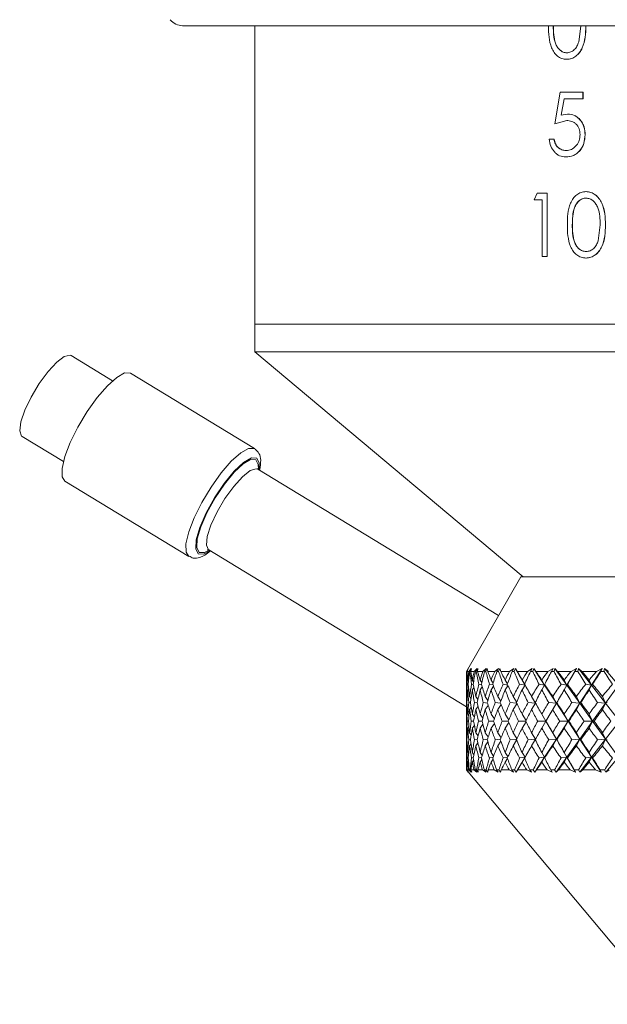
# Model space of a CAD drawing. Header units: inches. Extents: x -3.6 to 22.2, y -7.8 to 16.7.
# Tile 17 of 127: x 3.8 to 5, y -1.1 to 0.9. Entities that reach past the tile are written whole.
import ezdxf

# ---------------------------------------------------------------- set-up
doc = ezdxf.new("R2010")
doc.units = ezdxf.units.IN
doc.header["$MEASUREMENT"] = 0

msp = doc.modelspace()

# ---------------------------------------------------------------- linework, layer by layer
at = {"color": 7, "linetype": 'Continuous', "lineweight": 15}
for p, q in [((5.4892, 0.8666), (4.1276, 0.8666)), ((4.2707, 0.8666), (4.2707, 0.2756)), ((4.9115, 0.8345), (4.9156, 0.8659)), ((4.8877, 0.8002), (4.8879, 0.8002)), ((4.8882, 0.813), (4.888, 0.813)), ((4.864, 0.6725), (4.875, 0.735)), ((4.9199, 0.735), (4.875, 0.735)), ((4.8826, 0.7222), (4.8768, 0.6893)), ((4.8828, 0.7222), (4.877, 0.6893)), ((4.9199, 0.7222), (4.8826, 0.7222)), ((4.9199, 0.735), (4.9199, 0.7222)), ((4.9201, 0.735), (4.9199, 0.735)), ((4.9201, 0.7222), (4.9199, 0.7222)), ((4.9201, 0.735), (4.9201, 0.7222)), ((4.8768, 0.6893), (4.8896, 0.6917)), ((4.8898, 0.6917), (4.8896, 0.6917)), ((4.8878, 0.6789), (4.864, 0.6725)), ((4.8642, 0.6725), (4.864, 0.6725)), ((4.888, 0.6789), (4.8642, 0.6725)), ((4.888, 0.6789), (4.8878, 0.6789)), ((4.9243, 0.6508), (4.9241, 0.6508)), ((4.8626, 0.642), (4.853, 0.642)), ((4.8628, 0.642), (4.8626, 0.642)), ((4.8861, 0.6068), (4.8859, 0.6068)), ((4.8866, 0.6196), (4.8864, 0.6196)), ((4.8233, 0.5222), (4.8295, 0.535)), ((4.849, 0.535), (4.8295, 0.535)), ((4.849, 0.535), (4.849, 0.41)), ((4.849, 0.535), (4.8493, 0.535)), ((4.8493, 0.535), (4.8493, 0.41)), ((4.9258, 0.5382), (4.926, 0.5382)), ((4.8395, 0.5222), (4.8233, 0.5222)), ((4.8395, 0.41), (4.8395, 0.5222)), ((4.9263, 0.5254), (4.9261, 0.5254)), ((4.8991, 0.4725), (4.8989, 0.4725)), ((4.9501, 0.4411), (4.9543, 0.4725)), ((4.9644, 0.4724), (4.9646, 0.4724)), ((4.849, 0.41), (4.8395, 0.41)), ((4.849, 0.41), (4.8493, 0.41)), ((4.9263, 0.4196), (4.9261, 0.4196)), ((4.9258, 0.4068), (4.926, 0.4068)), ((4.2707, 0.2756), (4.2707, 0.2212)), ((4.2707, 0.2756), (5.4842, 0.2756)), ((4.2707, 0.2756), (5.2396, 0.2756)), ((4.2707, 0.2212), (4.8017, -0.2244)), ((5.2396, 0.2212), (4.2707, 0.2212)), ((3.9891, 0.1639), (3.9074, 0.2137)), ((4.2699, 0.0296), (4.0247, 0.1789)), ((3.8099, 0.0535), (3.8916, 0.0038)), ((4.2699, 0.0296), (4.2706, 0.0292)), ((4.7528, -0.3011), (4.2766, -0.0113)), ((3.8947, -0.0347), (4.14, -0.1839)), ((4.1794, -0.171), (4.6892, -0.4813)), ((4.7971, -0.2244), (4.6892, -0.4114)), ((4.7971, -0.2244), (6.1812, -0.2244)), ((4.6893, -0.4114), (4.6928, -0.4059)), ((4.6896, -0.4114), (4.6928, -0.4059)), ((4.6899, -0.4114), (4.693, -0.4059)), ((4.6905, -0.4114), (4.693, -0.4059)), ((4.6938, -0.4114), (4.6984, -0.4059)), ((4.6951, -0.4114), (4.6984, -0.4059)), ((4.6962, -0.4114), (4.6992, -0.4059)), ((4.6978, -0.4114), (4.6992, -0.4059)), ((4.7047, -0.4114), (4.7104, -0.4059)), ((4.707, -0.4114), (4.7104, -0.4059)), ((4.7089, -0.4114), (4.7117, -0.4059)), ((4.7115, -0.4114), (4.7117, -0.4059)), ((4.722, -0.4114), (4.7287, -0.4059)), ((4.7253, -0.4114), (4.7287, -0.4059)), ((4.7278, -0.4114), (4.7305, -0.4059)), ((4.7314, -0.4114), (4.7305, -0.4059)), ((4.7454, -0.4114), (4.7531, -0.4059)), ((4.7497, -0.4114), (4.7531, -0.4059)), ((4.7529, -0.4114), (4.7554, -0.4059)), ((4.7575, -0.4114), (4.7554, -0.4059)), ((4.7748, -0.4114), (4.7834, -0.4059)), ((4.78, -0.4114), (4.7834, -0.4059)), ((4.7839, -0.4114), (4.7862, -0.4059)), ((4.7894, -0.4114), (4.7862, -0.4059)), ((4.8053, -0.4388), (4.7862, -0.4059)), ((4.8099, -0.4114), (4.8194, -0.4059)), ((4.816, -0.4114), (4.8194, -0.4059)), ((4.8206, -0.4114), (4.8226, -0.4059)), ((4.827, -0.4114), (4.8226, -0.4059)), ((4.8441, -0.4388), (4.8226, -0.4059)), ((4.8505, -0.4114), (4.8608, -0.4059)), ((4.8575, -0.4114), (4.8608, -0.4059)), ((4.8627, -0.4114), (4.8644, -0.4059)), ((4.8699, -0.4114), (4.8644, -0.4059)), ((4.8881, -0.4388), (4.8644, -0.4059)), ((4.8881, -0.4388), (4.9072, -0.4059)), ((4.8963, -0.4114), (4.9072, -0.4059)), ((4.904, -0.4114), (4.9072, -0.4059)), ((4.9098, -0.4114), (4.9113, -0.4059)), ((4.9178, -0.4114), (4.9113, -0.4059)), ((4.9369, -0.4388), (4.9113, -0.4059)), ((4.9369, -0.4388), (4.9583, -0.4059)), ((4.9468, -0.4114), (4.9583, -0.4059)), ((4.9553, -0.4114), (4.9583, -0.4059)), ((4.9616, -0.4114), (4.9628, -0.4059)), ((4.9703, -0.4114), (4.9628, -0.4059)), ((4.9901, -0.4388), (4.9628, -0.4059)), ((4.6892, -0.4114), (4.6892, -0.4236)), ((4.6893, -0.4114), (4.6892, -0.4114)), ((4.6892, -0.4287), (4.6892, -0.4286)), ((4.6899, -0.4114), (4.6896, -0.4114)), ((4.6938, -0.4114), (4.6905, -0.4114)), ((4.6933, -0.4307), (4.6919, -0.4286)), ((4.6962, -0.4114), (4.6951, -0.4114)), ((4.7047, -0.4114), (4.6978, -0.4114)), ((4.7035, -0.4323), (4.701, -0.4286)), ((4.7089, -0.4114), (4.707, -0.4114)), ((4.722, -0.4114), (4.7115, -0.4114)), ((4.7198, -0.4337), (4.7165, -0.4286)), ((4.7278, -0.4114), (4.7253, -0.4114)), ((4.7454, -0.4114), (4.7314, -0.4114)), ((4.7421, -0.435), (4.7382, -0.4286)), ((4.7529, -0.4114), (4.7497, -0.4114)), ((4.7748, -0.4114), (4.7575, -0.4114)), ((4.7704, -0.4361), (4.7659, -0.4286)), ((4.7839, -0.4114), (4.78, -0.4114)), ((4.8099, -0.4114), (4.7894, -0.4114)), ((4.8053, -0.4388), (4.7994, -0.4286)), ((4.8206, -0.4114), (4.816, -0.4114)), ((4.8505, -0.4114), (4.827, -0.4114)), ((4.8441, -0.4388), (4.8385, -0.4286)), ((4.8627, -0.4114), (4.8575, -0.4114)), ((4.8963, -0.4114), (4.8699, -0.4114)), ((4.8881, -0.4388), (4.8829, -0.4286)), ((4.9098, -0.4114), (4.904, -0.4114)), ((4.9468, -0.4114), (4.9178, -0.4114)), ((4.9369, -0.4388), (4.9321, -0.4286)), ((4.9616, -0.4114), (4.9553, -0.4114)), ((4.6893, -0.4476), (4.6892, -0.4478)), ((4.6928, -0.4374), (4.6912, -0.437)), ((4.6937, -0.4454), (4.6919, -0.4478)), ((4.7029, -0.4377), (4.6994, -0.437)), ((4.7041, -0.4437), (4.701, -0.4478)), ((4.7193, -0.4381), (4.714, -0.437)), ((4.7206, -0.4422), (4.7165, -0.4478)), ((4.742, -0.4383), (4.7349, -0.437)), ((4.7431, -0.4409), (4.7382, -0.4478)), ((4.7708, -0.4386), (4.7619, -0.437)), ((4.7714, -0.4398), (4.7659, -0.4478)), ((4.8053, -0.4388), (4.7947, -0.437)), ((4.8053, -0.4388), (4.7994, -0.4478)), ((4.8053, -0.4388), (4.8043, -0.437)), ((4.826, -0.4744), (4.8053, -0.4388)), ((4.8441, -0.4388), (4.833, -0.437)), ((4.8441, -0.4388), (4.8385, -0.4478)), ((4.8441, -0.4388), (4.8441, -0.437)), ((4.8673, -0.4744), (4.8441, -0.4388)), ((4.8673, -0.4744), (4.8881, -0.4388)), ((4.8881, -0.4388), (4.8767, -0.437)), ((4.8881, -0.4388), (4.8829, -0.4478)), ((4.8881, -0.4388), (4.8892, -0.437)), ((4.9136, -0.4744), (4.8881, -0.4388)), ((4.9136, -0.4744), (4.9369, -0.4388)), ((4.9369, -0.4388), (4.9253, -0.437)), ((4.9369, -0.4388), (4.9321, -0.4478)), ((4.9369, -0.4388), (4.939, -0.437)), ((4.9645, -0.4744), (4.9369, -0.4388)), ((4.9645, -0.4744), (4.9901, -0.4388)), ((4.6892, -0.4543), (4.6892, -0.49)), ((4.6909, -0.4627), (4.6897, -0.461)), ((4.6985, -0.4652), (4.6956, -0.461)), ((4.7121, -0.4672), (4.7079, -0.461)), ((4.7318, -0.469), (4.7265, -0.461)), ((4.7573, -0.4706), (4.7513, -0.461)), ((4.7886, -0.472), (4.7819, -0.461)), ((4.826, -0.4744), (4.8183, -0.461)), ((4.8673, -0.4744), (4.8601, -0.461)), ((4.9136, -0.4744), (4.9069, -0.461)), ((4.9645, -0.4744), (4.9584, -0.461)), ((4.6903, -0.4733), (4.6894, -0.4732)), ((4.6911, -0.4852), (4.6897, -0.487)), ((4.6974, -0.4736), (4.6941, -0.4732)), ((4.6988, -0.4826), (4.6956, -0.487)), ((4.711, -0.4738), (4.7053, -0.4732)), ((4.7126, -0.4805), (4.7079, -0.487)), ((4.7308, -0.474), (4.7228, -0.4732)), ((4.7324, -0.4787), (4.7265, -0.487)), ((4.7567, -0.4742), (4.7464, -0.4732)), ((4.758, -0.4771), (4.7513, -0.487)), ((4.7886, -0.4743), (4.776, -0.4732)), ((4.7893, -0.4757), (4.7819, -0.487)), ((4.826, -0.4744), (4.8114, -0.4732)), ((4.826, -0.4744), (4.8183, -0.487)), ((4.826, -0.4744), (4.8254, -0.4732)), ((4.8467, -0.5099), (4.826, -0.4744)), ((4.8467, -0.5099), (4.8673, -0.4744)), ((4.8673, -0.4744), (4.8522, -0.4732)), ((4.8673, -0.4744), (4.8601, -0.487)), ((4.8673, -0.4744), (4.8681, -0.4732)), ((4.8905, -0.5099), (4.8673, -0.4744)), ((4.8905, -0.5099), (4.9136, -0.4744)), ((4.9136, -0.4744), (4.8982, -0.4732)), ((4.9136, -0.4744), (4.9069, -0.487)), ((4.9136, -0.4744), (4.9158, -0.4732)), ((4.9391, -0.5099), (4.9136, -0.4744)), ((4.9391, -0.5099), (4.9645, -0.4744)), ((4.9645, -0.4744), (4.9489, -0.4732)), ((4.9645, -0.4744), (4.9584, -0.487)), ((4.9645, -0.4744), (4.9681, -0.4732)), ((4.9921, -0.5099), (4.9645, -0.4744)), ((4.6895, -0.4961), (4.6892, -0.4958)), ((4.6943, -0.4991), (4.6919, -0.4958)), ((4.7051, -0.5016), (4.701, -0.4958)), ((4.7219, -0.5037), (4.7165, -0.4958)), ((4.7446, -0.5055), (4.7382, -0.4958)), ((4.7732, -0.5072), (4.7659, -0.4958)), ((4.8073, -0.5086), (4.7994, -0.4958)), ((4.8467, -0.5099), (4.8385, -0.4958)), ((4.8905, -0.5099), (4.8829, -0.4958)), ((4.9391, -0.5099), (4.9321, -0.4958)), ((4.6895, -0.5237), (4.6892, -0.5241)), ((4.6932, -0.5099), (4.6909, -0.5099)), ((4.6943, -0.5207), (4.6919, -0.5241)), ((4.7035, -0.5099), (4.6987, -0.5099)), ((4.7051, -0.5182), (4.701, -0.5241)), ((4.7202, -0.5099), (4.713, -0.5099)), ((4.7219, -0.5161), (4.7165, -0.5241)), ((4.7431, -0.5099), (4.7335, -0.5099)), ((4.7446, -0.5143), (4.7382, -0.5241)), ((4.772, -0.5099), (4.76, -0.5099)), ((4.7732, -0.5127), (4.7659, -0.5241)), ((4.8066, -0.5099), (4.7925, -0.5099)), ((4.8073, -0.5112), (4.7994, -0.5241)), ((4.826, -0.5454), (4.8467, -0.5099)), ((4.8467, -0.5099), (4.8305, -0.5099)), ((4.8467, -0.5099), (4.8385, -0.5241)), ((4.8467, -0.5099), (4.8468, -0.5099)), ((4.8673, -0.5454), (4.8467, -0.5099)), ((4.8673, -0.5454), (4.8905, -0.5099)), ((4.8905, -0.5099), (4.8739, -0.5099)), ((4.8905, -0.5099), (4.8829, -0.5241)), ((4.8905, -0.5099), (4.8921, -0.5099)), ((4.9136, -0.5454), (4.8905, -0.5099)), ((4.9136, -0.5454), (4.9391, -0.5099)), ((4.9391, -0.5099), (4.9222, -0.5099)), ((4.9391, -0.5099), (4.9321, -0.5241)), ((4.9391, -0.5099), (4.9422, -0.5099)), ((4.9645, -0.5454), (4.9391, -0.5099)), ((4.9645, -0.5454), (4.9921, -0.5099)), ((4.6892, -0.5298), (4.6892, -0.5655)), ((4.6911, -0.5346), (4.6897, -0.5328)), ((4.6988, -0.5372), (4.6956, -0.5328)), ((4.7126, -0.5393), (4.7079, -0.5328)), ((4.7324, -0.5411), (4.7265, -0.5328)), ((4.7567, -0.5457), (4.7464, -0.5466)), ((4.758, -0.5427), (4.7513, -0.5328)), ((4.7886, -0.5455), (4.776, -0.5466)), ((4.7893, -0.5442), (4.7819, -0.5328)), ((4.8053, -0.581), (4.826, -0.5454)), ((4.826, -0.5454), (4.8114, -0.5466)), ((4.826, -0.5454), (4.8183, -0.5328)), ((4.826, -0.5454), (4.8183, -0.5588)), ((4.826, -0.5454), (4.8254, -0.5466)), ((4.8441, -0.581), (4.8673, -0.5454)), ((4.8673, -0.5454), (4.8522, -0.5466)), ((4.8673, -0.5454), (4.8601, -0.5328)), ((4.8673, -0.5454), (4.8601, -0.5588)), ((4.8673, -0.5454), (4.8681, -0.5466)), ((4.8881, -0.581), (4.8673, -0.5454)), ((4.8881, -0.581), (4.9136, -0.5454)), ((4.9136, -0.5454), (4.8982, -0.5466)), ((4.9136, -0.5454), (4.9069, -0.5328)), ((4.9136, -0.5454), (4.9069, -0.5588)), ((4.9136, -0.5454), (4.9158, -0.5466)), ((4.9369, -0.581), (4.9136, -0.5454)), ((4.9369, -0.581), (4.9645, -0.5454)), ((4.9645, -0.5454), (4.9489, -0.5466)), ((4.9645, -0.5454), (4.9584, -0.5328)), ((4.9645, -0.5454), (4.9584, -0.5588)), ((4.9645, -0.5454), (4.9681, -0.5466)), ((4.9901, -0.581), (4.9645, -0.5454)), ((4.6903, -0.5465), (4.6894, -0.5466)), ((4.6909, -0.5571), (4.6897, -0.5588)), ((4.6974, -0.5462), (4.6941, -0.5466)), ((4.6985, -0.5547), (4.6956, -0.5588)), ((4.711, -0.546), (4.7053, -0.5466)), ((4.7121, -0.5526), (4.7079, -0.5588)), ((4.7308, -0.5458), (4.7228, -0.5466)), ((4.7318, -0.5508), (4.7265, -0.5588)), ((4.7573, -0.5493), (4.7513, -0.5588)), ((4.7886, -0.5478), (4.7819, -0.5588)), ((4.6893, -0.5722), (4.6892, -0.572)), ((4.6928, -0.5824), (4.6912, -0.5828)), ((4.6937, -0.5744), (4.6919, -0.572)), ((4.7029, -0.5821), (4.6994, -0.5828)), ((4.7041, -0.5762), (4.701, -0.572)), ((4.7193, -0.5818), (4.714, -0.5828)), ((4.7206, -0.5777), (4.7165, -0.572)), ((4.742, -0.5815), (4.7349, -0.5828)), ((4.7431, -0.5789), (4.7382, -0.572)), ((4.7708, -0.5812), (4.7619, -0.5828)), ((4.7714, -0.5801), (4.7659, -0.572)), ((4.7704, -0.5838), (4.7659, -0.5912)), ((4.788, -0.6107), (4.8053, -0.581)), ((4.8053, -0.581), (4.7947, -0.5828)), ((4.8053, -0.581), (4.7994, -0.572)), ((4.8053, -0.581), (4.7994, -0.5912)), ((4.8053, -0.581), (4.8043, -0.5828)), ((4.8247, -0.6107), (4.8441, -0.581)), ((4.8441, -0.581), (4.833, -0.5828)), ((4.8441, -0.581), (4.8385, -0.572)), ((4.8441, -0.581), (4.8385, -0.5912)), ((4.8441, -0.581), (4.8441, -0.5828)), ((4.8667, -0.6107), (4.8881, -0.581)), ((4.8881, -0.581), (4.8767, -0.5828)), ((4.8881, -0.581), (4.8829, -0.572)), ((4.8881, -0.581), (4.8829, -0.5912)), ((4.8881, -0.581), (4.8892, -0.5828)), ((4.9053, -0.6107), (4.8881, -0.581)), ((4.9138, -0.6107), (4.9369, -0.581)), ((4.9369, -0.581), (4.9253, -0.5828)), ((4.9369, -0.581), (4.9321, -0.572)), ((4.9369, -0.581), (4.9321, -0.5912)), ((4.9369, -0.581), (4.939, -0.5828)), ((4.9562, -0.6107), (4.9369, -0.581)), ((4.9655, -0.6107), (4.9901, -0.581)), ((4.6892, -0.5911), (4.6892, -0.5912)), ((4.6892, -0.5962), (4.6892, -0.6064)), ((4.6933, -0.5891), (4.6919, -0.5912)), ((4.7035, -0.5875), (4.701, -0.5912)), ((4.7198, -0.5861), (4.7165, -0.5912)), ((4.7421, -0.5849), (4.7382, -0.5912)), ((4.6892, -0.6064), (5.0785, -1.0704)), ((4.6893, -0.6064), (4.6892, -0.6064)), ((4.6893, -0.6064), (4.6931, -0.6107)), ((4.6895, -0.6064), (4.6931, -0.6107)), ((4.69, -0.6064), (4.6895, -0.6064)), ((4.69, -0.6064), (4.6936, -0.6107)), ((4.6906, -0.6064), (4.6936, -0.6107)), ((4.6936, -0.6064), (4.6906, -0.6064)), ((4.6936, -0.6064), (4.6985, -0.6107)), ((4.6949, -0.6064), (4.6985, -0.6107)), ((4.6964, -0.6064), (4.6949, -0.6064)), ((4.6964, -0.6064), (4.7, -0.6107)), ((4.6981, -0.6064), (4.7, -0.6107)), ((4.7043, -0.6064), (4.6981, -0.6064)), ((4.7043, -0.6064), (4.7102, -0.6107)), ((4.7067, -0.6064), (4.7102, -0.6107)), ((4.7093, -0.6064), (4.7067, -0.6064)), ((4.7093, -0.6064), (4.7128, -0.6107)), ((4.712, -0.6064), (4.7128, -0.6107)), ((4.7213, -0.6064), (4.712, -0.6064)), ((4.7213, -0.6064), (4.7281, -0.6107)), ((4.7248, -0.6064), (4.7281, -0.6107)), ((4.7284, -0.6064), (4.7248, -0.6064)), ((4.7284, -0.6064), (4.7319, -0.6107)), ((4.7322, -0.6064), (4.7319, -0.6107)), ((4.7445, -0.6064), (4.7322, -0.6064)), ((4.7445, -0.6064), (4.7522, -0.6107)), ((4.749, -0.6064), (4.7522, -0.6107)), ((4.7536, -0.6064), (4.749, -0.6064)), ((4.7536, -0.6064), (4.757, -0.6107)), ((4.7584, -0.6064), (4.757, -0.6107)), ((4.7737, -0.6064), (4.7584, -0.6064)), ((4.7737, -0.6064), (4.7823, -0.6107)), ((4.7792, -0.6064), (4.7823, -0.6107)), ((4.7847, -0.6064), (4.7792, -0.6064)), ((4.7847, -0.6064), (4.788, -0.6107)), ((4.7906, -0.6064), (4.788, -0.6107)), ((4.8086, -0.6064), (4.7906, -0.6064)), ((4.8086, -0.6064), (4.818, -0.6107)), ((4.8151, -0.6064), (4.818, -0.6107)), ((4.8216, -0.6064), (4.8151, -0.6064)), ((4.8216, -0.6064), (4.8247, -0.6107)), ((4.8283, -0.6064), (4.8247, -0.6107)), ((4.8491, -0.6064), (4.8283, -0.6064)), ((4.8491, -0.6064), (4.8591, -0.6107)), ((4.8564, -0.6064), (4.8591, -0.6107)), ((4.8638, -0.6064), (4.8564, -0.6064)), ((4.8638, -0.6064), (4.8667, -0.6107)), ((4.8714, -0.6064), (4.8667, -0.6107)), ((4.8947, -0.6064), (4.8714, -0.6064)), ((4.8947, -0.6064), (4.9053, -0.6107)), ((4.9029, -0.6064), (4.9053, -0.6107)), ((4.911, -0.6064), (4.9029, -0.6064)), ((4.911, -0.6064), (4.9138, -0.6107)), ((4.9195, -0.6064), (4.9138, -0.6107)), ((4.945, -0.6064), (4.9195, -0.6064)), ((4.945, -0.6064), (4.9562, -0.6107)), ((4.954, -0.6064), (4.9562, -0.6107)), ((4.9629, -0.6064), (4.954, -0.6064)), ((4.9629, -0.6064), (4.9655, -0.6107)), ((4.9721, -0.6064), (4.9655, -0.6107))]:
    msp.add_line(p, q, dxfattribs=at)
at = {"color": 7, "linetype": 'Continuous', "lineweight": 15, "flags": 128}
for points in [[(3.8099, 0.0535), (3.8087, 0.0545), (3.8052, 0.0646), (3.8076, 0.0823), (3.8154, 0.1055), (3.828, 0.1317), (3.8439, 0.1582), (3.8613, 0.182), (3.8785, 0.2005), (3.8935, 0.2118), (3.9048, 0.2146), (3.9074, 0.2137)], [(3.8947, -0.0347), (3.8893, -0.0263), (3.889, -0.0096), (3.8945, 0.0137), (3.9052, 0.0418), (3.9203, 0.0723), (3.9386, 0.1028), (3.9586, 0.1308), (3.9788, 0.154), (3.9973, 0.1706), (4.0128, 0.1793), (4.0241, 0.1792), (4.0247, 0.1789)]]:
    msp.add_lwpolyline(points, dxfattribs=at)
at = {"color": 8, "linetype": 'Continuous', "lineweight": 15, "flags": 128}
for points in [[(4.14, -0.1839), (4.1346, -0.1756), (4.1343, -0.1589), (4.1397, -0.1355), (4.1504, -0.1075), (4.1656, -0.077), (4.1839, -0.0465), (4.2039, -0.0185), (4.224, 0.0048), (4.2426, 0.0214), (4.2581, 0.03), (4.2693, 0.03), (4.2699, 0.0296)], [(4.1818, -0.1725), (4.1693, -0.1793), (4.1586, -0.1788), (4.1535, -0.1691), (4.1546, -0.151), (4.1618, -0.1264), (4.1743, -0.0977), (4.191, -0.0676), (4.2101, -0.0392), (4.2299, -0.0151), (4.2483, 0.0022), (4.2637, 0.011), (4.2744, 0.0105), (4.2794, 0.0008), (4.279, -0.0128)], [(4.1803, -0.1716), (4.1708, -0.1763), (4.1604, -0.1759), (4.1555, -0.1664), (4.1566, -0.1489), (4.1635, -0.1251), (4.1757, -0.0973), (4.1918, -0.0681), (4.2103, -0.0406), (4.2295, -0.0173), (4.2473, -0.0005), (4.2622, 0.008), (4.2725, 0.0076), (4.2774, -0.0019), (4.2776, -0.0108)], [(4.1794, -0.171), (4.1788, -0.1707), (4.1748, -0.1614), (4.1765, -0.1445), (4.1838, -0.1219), (4.1959, -0.0959), (4.2114, -0.0694), (4.2288, -0.0452), (4.246, -0.0261), (4.2613, -0.014), (4.273, -0.0102), (4.2766, -0.0113)]]:
    msp.add_lwpolyline(points, dxfattribs=at)
at = {"color": 7, "linetype": 'Continuous', "lineweight": 15}
msp.add_arc((4.1276, 0.8976), 0.031, 217.9865, 270, dxfattribs=at)
for centre, major_axis, ratio, start_param, end_param in [((5.4892, -1.6271), (-0.7374, 1.3756), 0.225477, 0.380131, 0.405433), ((5.4892, 0.6073), (0.6777, 1.3696), 0.310343, 2.54914, 2.576805), ((5.4892, 0.6073), (0.648, 1.3677), 0.343002, 2.557862, 2.585527), ((5.4892, -1.6271), (-0.7547, 1.378), 0.192594, 0.395327, 0.420629), ((5.4892, -1.6271), (-0.7127, 1.3727), 0.264763, 0.363818, 0.38912), ((5.4892, 0.6073), (0.7082, 1.3723), 0.271135, 2.535782, 2.563447), ((5.4892, 0.6073), (0.6069, 1.3662), 0.38152, 2.564647, 2.592312), ((5.4892, -1.6271), (-0.7715, 1.3806), 0.153422, 0.414896, 0.440198), ((5.4892, -1.6271), (-0.683, 1.37), 0.303994, 0.349998, 0.375301), ((5.4892, 0.6073), (0.7337, 1.3752), 0.23185, 2.519835, 2.5475), ((5.4892, 0.6073), (0.5589, 1.3657), 0.419139, 2.566623, 2.594288), ((5.4892, -1.6271), (-0.7842, 1.3827), 0.114352, 0.435654, 0.460956), ((5.4892, -1.6271), (-0.648, 1.3677), 0.343002, 0.339311, 0.364614), ((5.4892, 0.6073), (0.7547, 1.378), 0.192594, 2.501846, 2.529511), ((5.4892, 0.6073), (0.5029, 1.3666), 0.455265, 2.562751, 2.590416), ((5.4892, -1.6271), (-0.7932, 1.3844), 0.075374, 0.457259, 0.482561), ((5.4892, -1.6271), (-0.6069, 1.3662), 0.38152, 0.332526, 0.357828), ((5.4892, 0.6073), (0.7715, 1.3806), 0.153422, 2.482277, 2.509942), ((5.4892, 0.6073), (0.4379, 1.369), 0.489057, 2.55193, 2.579595), ((5.4892, -1.6271), (-0.7984, 1.3853), 0.036466, 0.479404, 0.504707), ((5.4892, -1.6271), (-0.5589, 1.3657), 0.419139, 0.33055, 0.355852), ((5.4892, 0.6073), (0.7842, 1.3827), 0.114352, 2.461519, 2.489184), ((5.4892, 0.6073), (0.3628, 1.3728), 0.519391, 2.533171, 2.560836), ((5.4892, -1.6271), (-0.8, 1.3856), 0.002407, 5.756076, 5.781378), ((5.4892, -1.6271), (-0.5029, 1.3666), 0.455265, 0.334422, 0.359724), ((5.4892, 0.6073), (0.7932, 1.3844), 0.075374, 2.439914, 2.467579), ((5.4892, 0.6073), (0.2771, 1.3774), 0.544856, 2.505929, 2.533594), ((5.4892, -1.6271), (-0.798, 1.3852), 0.041282, 5.73369, 5.758993), ((5.4892, -1.6271), (-0.4379, 1.369), 0.489057, 0.345243, 0.370545), ((5.4892, 0.6073), (0.7984, 1.3853), 0.036466, 2.417769, 2.445434), ((5.4892, 0.6073), (0.1813, 1.3819), 0.563867, 2.470597, 2.498262), ((5.4892, -1.6271), (-0.7923, 1.3842), 0.080197, 5.711596, 5.736898), ((5.4892, -1.6271), (-0.3628, 1.3728), 0.519391, 0.364002, 0.389304), ((5.4892, 0.6073), (0.8, 1.3856), 0.002407, 3.860154, 3.887819), ((5.4892, 0.6073), (0.0777, 1.3849), 0.574922, 2.428983, 2.456648), ((5.4892, -1.6271), (-0.7828, 1.3825), 0.119185, 5.690078, 5.715381), ((5.4892, -1.6271), (-0.2771, 1.3774), 0.544856, 0.391244, 0.416546), ((5.4892, 0.6073), (0.798, 1.3852), 0.041282, 3.88254, 3.910205), ((5.4892, 0.6073), (-0.0297, 1.3855), 0.576997, 2.384391, 2.412056), ((5.4892, 0.6073), (0.683, 1.37), 0.303994, 2.586773, 2.615565), ((5.4892, -1.6271), (-0.7337, 1.3752), 0.23185, 0.414573, 0.447521), ((5.4892, -1.6271), (-0.7127, 1.3727), 0.264763, 0.401053, 0.434), ((5.4892, 0.6073), (0.7082, 1.3723), 0.271135, 2.57538, 2.604172), ((5.4892, 0.6073), (0.648, 1.3677), 0.343002, 2.597459, 2.626251), ((5.4892, -1.6271), (-0.7547, 1.378), 0.192594, 0.432562, 0.465509), ((5.4892, -1.6271), (-0.683, 1.37), 0.303994, 0.387233, 0.42018), ((5.4892, 0.6073), (0.7337, 1.3752), 0.23185, 2.559432, 2.588224), ((5.4892, 0.6073), (0.6069, 1.3662), 0.38152, 2.604245, 2.633037), ((5.4892, -1.6271), (-0.7715, 1.3806), 0.153422, 0.452131, 0.485078), ((5.4892, -1.6271), (-0.648, 1.3677), 0.343002, 0.376546, 0.409494), ((5.4892, 0.6073), (0.7547, 1.378), 0.192594, 2.541444, 2.570236), ((5.4892, 0.6073), (0.5589, 1.3657), 0.419139, 2.606221, 2.635013), ((5.4892, -1.6271), (-0.7842, 1.3827), 0.114352, 0.472889, 0.505836), ((5.4892, -1.6271), (-0.6069, 1.3662), 0.38152, 0.369761, 0.402708), ((5.4892, 0.6073), (0.7715, 1.3806), 0.153422, 2.521875, 2.550667), ((5.4892, 0.6073), (0.5029, 1.3666), 0.455265, 2.602349, 2.631141), ((5.4892, -1.6271), (-0.7932, 1.3844), 0.075374, 0.494494, 0.527441), ((5.4892, -1.6271), (-0.5589, 1.3657), 0.419139, 0.367785, 0.400732), ((5.4892, 0.6073), (0.7842, 1.3827), 0.114352, 2.501117, 2.529909), ((5.4892, 0.6073), (0.4379, 1.369), 0.489057, 2.591528, 2.62032), ((5.4892, -1.6271), (-0.7984, 1.3853), 0.036466, 0.516639, 0.549587), ((5.4892, -1.6271), (-0.5029, 1.3666), 0.455265, 0.371657, 0.404604), ((5.4892, 0.6073), (0.7932, 1.3844), 0.075374, 2.479512, 2.508304), ((5.4892, 0.6073), (0.3628, 1.3728), 0.519391, 2.572769, 2.601561), ((5.4892, -1.6271), (-0.8, 1.3856), 0.002407, 5.711196, 5.744143), ((5.4892, -1.6271), (-0.4379, 1.369), 0.489057, 0.382478, 0.415425), ((5.4892, 0.6073), (0.7984, 1.3853), 0.036466, 2.457366, 2.486158), ((5.4892, 0.6073), (0.2771, 1.3774), 0.544856, 2.545527, 2.574319), ((5.4892, -1.6271), (-0.798, 1.3852), 0.041282, 5.68881, 5.721758), ((5.4892, -1.6271), (-0.3628, 1.3728), 0.519391, 0.401237, 0.434184), ((5.4892, 0.6073), (0.8, 1.3856), 0.002407, 3.81943, 3.848222), ((5.4892, 0.6073), (0.1813, 1.3819), 0.563867, 2.510194, 2.538986), ((5.4892, -1.6271), (-0.7923, 1.3842), 0.080197, 5.666716, 5.699663), ((5.4892, -1.6271), (-0.2771, 1.3774), 0.544856, 0.428479, 0.461426), ((5.4892, 0.6073), (0.798, 1.3852), 0.041282, 3.841815, 3.870607), ((5.4892, 0.6073), (0.0777, 1.3849), 0.574922, 2.468581, 2.497373), ((5.4892, -1.6271), (-0.7828, 1.3825), 0.119185, 5.645198, 5.678146), ((5.4892, -1.6271), (-0.1813, 1.3819), 0.563867, 0.463811, 0.496759), ((5.4892, -1.6271), (-0.7127, 1.3727), 0.264763, 0.450088, 0.47888), ((5.4892, 0.6073), (0.7082, 1.3723), 0.271135, 2.62026, 2.647676), ((5.4892, 0.6073), (0.683, 1.37), 0.303994, 2.631652, 2.659069), ((5.4892, -1.6271), (-0.7337, 1.3752), 0.23185, 0.463609, 0.492401), ((5.4892, -1.6271), (-0.683, 1.37), 0.303994, 0.436268, 0.46506), ((5.4892, 0.6073), (0.7337, 1.3752), 0.23185, 2.604312, 2.631729), ((5.4892, 0.6073), (0.648, 1.3677), 0.343002, 2.642339, 2.669756), ((5.4892, -1.6271), (-0.7547, 1.378), 0.192594, 0.481597, 0.510389), ((5.4892, -1.6271), (-0.648, 1.3677), 0.343002, 0.425582, 0.454374), ((5.4892, 0.6073), (0.7547, 1.378), 0.192594, 2.586324, 2.613741), ((5.4892, 0.6073), (0.6069, 1.3662), 0.38152, 2.649125, 2.676542), ((5.4892, -1.6271), (-0.7715, 1.3806), 0.153422, 0.501166, 0.529958), ((5.4892, -1.6271), (-0.6069, 1.3662), 0.38152, 0.418796, 0.447588), ((5.4892, 0.6073), (0.7715, 1.3806), 0.153422, 2.566755, 2.594172), ((5.4892, 0.6073), (0.5589, 1.3657), 0.419139, 2.651101, 2.678518), ((5.4892, -1.6271), (-0.7842, 1.3827), 0.114352, 0.521924, 0.550716), ((5.4892, -1.6271), (-0.5589, 1.3657), 0.419139, 0.41682, 0.445612), ((5.4892, 0.6073), (0.7842, 1.3827), 0.114352, 2.545997, 2.573414), ((5.4892, 0.6073), (0.5029, 1.3666), 0.455265, 2.647229, 2.674646), ((5.4892, -1.6271), (-0.7932, 1.3844), 0.075374, 0.543529, 0.572321), ((5.4892, -1.6271), (-0.5029, 1.3666), 0.455265, 0.420692, 0.449484), ((5.4892, 0.6073), (0.7932, 1.3844), 0.075374, 2.524392, 2.551809), ((5.4892, 0.6073), (0.4379, 1.369), 0.489057, 2.636408, 2.663825), ((5.4892, -1.6271), (-0.7984, 1.3853), 0.036466, 0.565675, 0.594467), ((5.4892, -1.6271), (-0.4379, 1.369), 0.489057, 0.431513, 0.460305), ((5.4892, 0.6073), (0.7984, 1.3853), 0.036466, 2.502246, 2.529663), ((5.4892, 0.6073), (0.3628, 1.3728), 0.519391, 2.617649, 2.645065), ((5.4892, -1.6271), (-0.8, 1.3856), 0.002407, 5.666316, 5.695108), ((5.4892, -1.6271), (-0.3628, 1.3728), 0.519391, 0.450272, 0.479064), ((5.4892, 0.6073), (0.8, 1.3856), 0.002407, 3.775925, 3.803342), ((5.4892, 0.6073), (0.2771, 1.3774), 0.544856, 2.590407, 2.617823), ((5.4892, -1.6271), (-0.798, 1.3852), 0.041282, 5.64393, 5.672723), ((5.4892, -1.6271), (-0.2771, 1.3774), 0.544856, 0.477514, 0.506306), ((5.4892, 0.6073), (0.798, 1.3852), 0.041282, 3.798311, 3.825728), ((5.4892, 0.6073), (0.1813, 1.3819), 0.563867, 2.555074, 2.582491), ((5.4892, -1.6271), (-0.7923, 1.3842), 0.080197, 5.621836, 5.650628), ((5.4892, -1.6271), (-0.1813, 1.3819), 0.563867, 0.512846, 0.541639), ((5.4892, 0.6073), (0.7923, 1.3842), 0.080197, 3.820405, 3.847822), ((5.4892, 0.6073), (0.0777, 1.3849), 0.574922, 2.51346, 2.540877), ((5.4892, 0.6073), (0.7127, 1.3727), 0.264763, 2.662713, 2.691505), ((5.4892, -1.6271), (-0.7082, 1.3723), 0.271135, 0.493916, 0.521333), ((5.4892, -1.6271), (-0.683, 1.37), 0.303994, 0.482523, 0.50994), ((5.4892, 0.6073), (0.7337, 1.3752), 0.23185, 2.649192, 2.677984), ((5.4892, 0.6073), (0.683, 1.37), 0.303994, 2.676532, 2.705325), ((5.4892, -1.6271), (-0.7337, 1.3752), 0.23185, 0.509864, 0.537281), ((5.4892, -1.6271), (-0.648, 1.3677), 0.343002, 0.471837, 0.499254), ((5.4892, 0.6073), (0.7547, 1.378), 0.192594, 2.631204, 2.659996), ((5.4892, 0.6073), (0.648, 1.3677), 0.343002, 2.687219, 2.716011), ((5.4892, -1.6271), (-0.7547, 1.378), 0.192594, 0.527852, 0.555269), ((5.4892, -1.6271), (-0.6069, 1.3662), 0.38152, 0.465051, 0.492468), ((5.4892, 0.6073), (0.7715, 1.3806), 0.153422, 2.611635, 2.640427), ((5.4892, 0.6073), (0.6069, 1.3662), 0.38152, 2.694005, 2.722797), ((5.4892, -1.6271), (-0.7715, 1.3806), 0.153422, 0.547421, 0.574838), ((5.4892, -1.6271), (-0.5589, 1.3657), 0.419139, 0.463075, 0.490492), ((5.4892, 0.6073), (0.7842, 1.3827), 0.114352, 2.590877, 2.619669), ((5.4892, 0.6073), (0.5589, 1.3657), 0.419139, 2.695981, 2.724773), ((5.4892, -1.6271), (-0.7842, 1.3827), 0.114352, 0.568179, 0.595596), ((5.4892, -1.6271), (-0.5029, 1.3666), 0.455265, 0.466947, 0.494364), ((5.4892, 0.6073), (0.7932, 1.3844), 0.075374, 2.569272, 2.598064), ((5.4892, 0.6073), (0.5029, 1.3666), 0.455265, 2.692109, 2.720901), ((5.4892, -1.6271), (-0.7932, 1.3844), 0.075374, 0.589784, 0.617201), ((5.4892, -1.6271), (-0.4379, 1.369), 0.489057, 0.477768, 0.505185), ((5.4892, 0.6073), (0.7984, 1.3853), 0.036466, 2.547126, 2.575918), ((5.4892, 0.6073), (0.4379, 1.369), 0.489057, 2.681288, 2.71008), ((5.4892, -1.6271), (-0.7984, 1.3853), 0.036466, 0.61193, 0.639347), ((5.4892, -1.6271), (-0.3628, 1.3728), 0.519391, 0.496527, 0.523944), ((5.4892, 0.6073), (0.8, 1.3856), 0.002407, 3.72967, 3.758462), ((5.4892, 0.6073), (0.3628, 1.3728), 0.519391, 2.662528, 2.691321), ((5.4892, -1.6271), (-0.8, 1.3856), 0.002407, 5.621436, 5.648853), ((5.4892, -1.6271), (-0.2771, 1.3774), 0.544856, 0.523769, 0.551186), ((5.4892, 0.6073), (0.798, 1.3852), 0.041282, 3.752055, 3.780848), ((5.4892, 0.6073), (0.2771, 1.3774), 0.544856, 2.635286, 2.664079), ((5.4892, -1.6271), (-0.798, 1.3852), 0.041282, 5.59905, 5.626467), ((5.4892, -1.6271), (-0.1813, 1.3819), 0.563867, 0.559102, 0.586519), ((5.4892, 0.6073), (0.7923, 1.3842), 0.080197, 3.77415, 3.802942), ((5.4892, 0.6073), (0.1813, 1.3819), 0.563867, 2.599954, 2.628746), ((5.4892, -1.6271), (-0.7923, 1.3842), 0.080197, 5.576956, 5.604373), ((5.4892, -1.6271), (-0.0777, 1.3849), 0.574922, 0.600715, 0.628132), ((5.4892, -1.6271), (-0.683, 1.37), 0.303994, 0.526028, 0.55482), ((5.4892, 0.6073), (0.7337, 1.3752), 0.23185, 2.694072, 2.727019), ((5.4892, 0.6073), (0.7127, 1.3727), 0.264763, 2.707593, 2.74054), ((5.4892, -1.6271), (-0.7082, 1.3723), 0.271135, 0.537421, 0.566213), ((5.4892, -1.6271), (-0.648, 1.3677), 0.343002, 0.515341, 0.544133), ((5.4892, 0.6073), (0.7547, 1.378), 0.192594, 2.676084, 2.709031), ((5.4892, 0.6073), (0.683, 1.37), 0.303994, 2.721412, 2.75436), ((5.4892, -1.6271), (-0.7337, 1.3752), 0.23185, 0.553368, 0.58216), ((5.4892, -1.6271), (-0.6069, 1.3662), 0.38152, 0.508556, 0.537348), ((5.4892, 0.6073), (0.7715, 1.3806), 0.153422, 2.656514, 2.689462), ((5.4892, 0.6073), (0.648, 1.3677), 0.343002, 2.732099, 2.765046), ((5.4892, -1.6271), (-0.7547, 1.378), 0.192594, 0.571357, 0.600149), ((5.4892, -1.6271), (-0.5589, 1.3657), 0.419139, 0.50658, 0.535372), ((5.4892, 0.6073), (0.7842, 1.3827), 0.114352, 2.635757, 2.668704), ((5.4892, 0.6073), (0.6069, 1.3662), 0.38152, 2.738885, 2.771832), ((5.4892, -1.6271), (-0.7715, 1.3806), 0.153422, 0.590926, 0.619718), ((5.4892, -1.6271), (-0.5029, 1.3666), 0.455265, 0.510452, 0.539244), ((5.4892, 0.6073), (0.7932, 1.3844), 0.075374, 2.614152, 2.647099), ((5.4892, 0.6073), (0.5589, 1.3657), 0.419139, 2.740861, 2.773808), ((5.4892, -1.6271), (-0.7842, 1.3827), 0.114352, 0.611684, 0.640476), ((5.4892, -1.6271), (-0.4379, 1.369), 0.489057, 0.521273, 0.550065), ((5.4892, 0.6073), (0.7984, 1.3853), 0.036466, 2.592006, 2.624953), ((5.4892, 0.6073), (0.5029, 1.3666), 0.455265, 2.736988, 2.769936), ((5.4892, -1.6271), (-0.7932, 1.3844), 0.075374, 0.633289, 0.662081), ((5.4892, -1.6271), (-0.3628, 1.3728), 0.519391, 0.540032, 0.568824), ((5.4892, 0.6073), (0.8, 1.3856), 0.002407, 3.680635, 3.713582), ((5.4892, 0.6073), (0.4379, 1.369), 0.489057, 2.726167, 2.759115), ((5.4892, -1.6271), (-0.7984, 1.3853), 0.036466, 0.655434, 0.684226), ((5.4892, -1.6271), (-0.2771, 1.3774), 0.544856, 0.567274, 0.596066), ((5.4892, 0.6073), (0.798, 1.3852), 0.041282, 3.70302, 3.735968), ((5.4892, 0.6073), (0.3628, 1.3728), 0.519391, 2.707408, 2.740356), ((5.4892, -1.6271), (-0.8, 1.3856), 0.002407, 5.576556, 5.605348), ((5.4892, -1.6271), (-0.1813, 1.3819), 0.563867, 0.602606, 0.631398), ((5.4892, 0.6073), (0.7923, 1.3842), 0.080197, 3.725115, 3.758062), ((5.4892, 0.6073), (0.2771, 1.3774), 0.544856, 2.680166, 2.713114), ((5.4892, -1.6271), (-0.798, 1.3852), 0.041282, 5.554171, 5.582963), ((5.4892, -1.6271), (-0.0777, 1.3849), 0.574922, 0.64422, 0.673012), ((5.4892, 0.6073), (0.7828, 1.3825), 0.119185, 3.746632, 3.77958), ((5.4892, 0.6073), (0.1813, 1.3819), 0.563867, 2.644834, 2.677781), ((5.4892, -1.6271), (-0.6777, 1.3696), 0.310343, 0.564787, 0.590304), ((5.4892, -1.6271), (-0.648, 1.3677), 0.343002, 0.556066, 0.581582), ((5.4892, -1.6271), (-0.7082, 1.3723), 0.271135, 0.578146, 0.603662), ((5.4892, -1.6271), (-0.6069, 1.3662), 0.38152, 0.54928, 0.574796), ((5.4892, -1.6271), (-0.7337, 1.3752), 0.23185, 0.594093, 0.619609), ((5.4892, -1.6271), (-0.5589, 1.3657), 0.419139, 0.547304, 0.57282), ((5.4892, -1.6271), (-0.7547, 1.378), 0.192594, 0.612081, 0.637598), ((5.4892, -1.6271), (-0.5029, 1.3666), 0.455265, 0.551176, 0.576693), ((5.4892, -1.6271), (-0.7715, 1.3806), 0.153422, 0.63165, 0.657167), ((5.4892, -1.6271), (-0.4379, 1.369), 0.489057, 0.561997, 0.587514), ((5.4892, -1.6271), (-0.7842, 1.3827), 0.114352, 0.652408, 0.677924), ((5.4892, -1.6271), (-0.3628, 1.3728), 0.519391, 0.580757, 0.606273), ((5.4892, -1.6271), (-0.7932, 1.3844), 0.075374, 0.674013, 0.699529), ((5.4892, -1.6271), (-0.2771, 1.3774), 0.544856, 0.607999, 0.633515), ((5.4892, -1.6271), (-0.7984, 1.3853), 0.036466, 0.696159, 0.721675), ((5.4892, -1.6271), (-0.1813, 1.3819), 0.563867, 0.643331, 0.668847), ((5.4892, -1.6271), (-0.8, 1.3856), 0.002407, 5.539108, 5.564624), ((5.4892, -1.6271), (-0.0777, 1.3849), 0.574922, 0.684945, 0.710461), ((5.4892, -1.6271), (-0.798, 1.3852), 0.041282, 5.516722, 5.542238), ((5.4892, -1.6271), (0.0297, 1.3855), 0.576997, 0.729537, 0.755053), ((5.4892, 0.6073), (0.7374, 1.3756), 0.225477, 2.736159, 2.758438), ((5.4892, 0.6073), (0.7547, 1.378), 0.192594, 2.720963, 2.743242), ((5.4892, 0.6073), (0.7127, 1.3727), 0.264763, 2.752472, 2.774751), ((5.4892, 0.6073), (0.7715, 1.3806), 0.153422, 2.701394, 2.723673), ((5.4892, 0.6073), (0.683, 1.37), 0.303994, 2.766292, 2.788571), ((5.4892, 0.6073), (0.7842, 1.3827), 0.114352, 2.680637, 2.702915), ((5.4892, 0.6073), (0.648, 1.3677), 0.343002, 2.776979, 2.799257), ((5.4892, 0.6073), (0.7932, 1.3844), 0.075374, 2.659032, 2.68131), ((5.4892, 0.6073), (0.6069, 1.3662), 0.38152, 2.783765, 2.806043), ((5.4892, 0.6073), (0.7984, 1.3853), 0.036466, 2.636886, 2.659164), ((5.4892, 0.6073), (0.5589, 1.3657), 0.419139, 2.785741, 2.808019), ((5.4892, 0.6073), (0.8, 1.3856), 0.002407, 3.646424, 3.668702), ((5.4892, 0.6073), (0.5029, 1.3666), 0.455265, 2.781868, 2.804147), ((5.4892, 0.6073), (0.798, 1.3852), 0.041282, 3.668809, 3.691088), ((5.4892, 0.6073), (0.4379, 1.369), 0.489057, 2.771047, 2.793326), ((5.4892, 0.6073), (0.7923, 1.3842), 0.080197, 3.690904, 3.713182), ((5.4892, 0.6073), (0.3628, 1.3728), 0.519391, 2.752288, 2.774567), ((5.4892, 0.6073), (0.7828, 1.3825), 0.119185, 3.712421, 3.7347), ((5.4892, 0.6073), (0.2771, 1.3774), 0.544856, 2.725046, 2.747325)]:
    msp.add_ellipse(centre, major_axis=major_axis, ratio=ratio, start_param=start_param, end_param=end_param, dxfattribs=at)
for points, knots in [([(4.8877, 0.8002), (4.8845, 0.8005), (4.8781, 0.8011), (4.8695, 0.8061), (4.8626, 0.8135), (4.856, 0.826), (4.8521, 0.844), (4.8518, 0.8586), (4.8517, 0.8659)], [0, 0, 0, 0, 0.124579, 0.25034, 0.374069, 0.498472, 0.74918, 1, 1, 1, 1]), ([(4.8613, 0.8659), (4.8613, 0.8602), (4.8615, 0.8488), (4.864, 0.8345), (4.8687, 0.8244), (4.874, 0.8183), (4.8805, 0.8139), (4.8855, 0.8133), (4.888, 0.813)], [0, 0, 0, 0, 0.250569, 0.500324, 0.625387, 0.750293, 0.875207, 1, 1, 1, 1]), ([(4.8615, 0.8659), (4.8615, 0.8602), (4.8617, 0.8488), (4.8642, 0.8345), (4.8689, 0.8244), (4.8742, 0.8183), (4.8807, 0.8139), (4.8857, 0.8133), (4.8882, 0.813)], [0, 0, 0, 0, 0.2505956, 0.5003718, 0.6254389, 0.7503377, 0.8752331, 1, 1, 1, 1]), ([(4.9256, 0.8659), (4.9254, 0.8585), (4.9251, 0.8438), (4.9204, 0.8259), (4.9134, 0.8134), (4.9061, 0.8061), (4.8973, 0.8011), (4.8909, 0.8005), (4.8877, 0.8002)], [0, 0, 0, 0, 0.250468, 0.500058, 0.625158, 0.750121, 0.875057, 1, 1, 1, 1]), ([(4.9258, 0.8659), (4.9256, 0.8585), (4.9252, 0.8438), (4.9206, 0.8259), (4.9136, 0.8134), (4.9063, 0.8061), (4.8975, 0.8011), (4.8911, 0.8005), (4.8879, 0.8002)], [0, 0, 0, 0, 0.250497, 0.500108, 0.625211, 0.750165, 0.875082, 1, 1, 1, 1]), ([(4.888, 0.813), (4.8906, 0.8133), (4.896, 0.814), (4.903, 0.8189), (4.9084, 0.8259), (4.9104, 0.8316), (4.9115, 0.8345)], [0, 0, 0, 0, 0.248452, 0.50102, 0.746967, 1, 1, 1, 1]), ([(4.8896, 0.6917), (4.8942, 0.6912), (4.9012, 0.6905), (4.9094, 0.6853), (4.9147, 0.6801), (4.9191, 0.6737), (4.9232, 0.6641), (4.9238, 0.6562), (4.9241, 0.6508)], [0, 0, 0, 0, 0.249429, 0.37269, 0.499896, 0.62562, 0.750333, 1, 1, 1, 1]), ([(4.8898, 0.6917), (4.8944, 0.6912), (4.9014, 0.6905), (4.9096, 0.6853), (4.9149, 0.6801), (4.9193, 0.6737), (4.9234, 0.6641), (4.924, 0.6562), (4.9243, 0.6508)], [0, 0, 0, 0, 0.249389, 0.372629, 0.499841, 0.625551, 0.750295, 1, 1, 1, 1]), ([(4.9142, 0.6513), (4.9139, 0.6552), (4.9134, 0.661), (4.9101, 0.6677), (4.9066, 0.6719), (4.9024, 0.6752), (4.8962, 0.6783), (4.8912, 0.6787), (4.8878, 0.6789)], [0, 0, 0, 0, 0.249169, 0.374318, 0.499535, 0.624705, 0.749967, 1, 1, 1, 1]), ([(4.9241, 0.6508), (4.9236, 0.645), (4.9226, 0.6335), (4.9155, 0.6208), (4.9077, 0.6135), (4.8986, 0.608), (4.891, 0.6073), (4.8859, 0.6068)], [0, 0, 0, 0, 0.250219, 0.499408, 0.624041, 0.749279, 1, 1, 1, 1]), ([(4.9243, 0.6508), (4.9238, 0.645), (4.9228, 0.6335), (4.9157, 0.6208), (4.9079, 0.6135), (4.8988, 0.608), (4.8912, 0.6073), (4.8861, 0.6068)], [0, 0, 0, 0, 0.250316, 0.499459, 0.624089, 0.749316, 1, 1, 1, 1]), ([(4.8864, 0.6196), (4.8901, 0.62), (4.8974, 0.6209), (4.9051, 0.6271), (4.9098, 0.6335), (4.9134, 0.6409), (4.9139, 0.6471), (4.9142, 0.6513)], [0, 0, 0, 0, 0.249753, 0.49945, 0.626674, 0.750295, 1, 1, 1, 1]), ([(4.8859, 0.6068), (4.8817, 0.6072), (4.8755, 0.6078), (4.8682, 0.6123), (4.8618, 0.6181), (4.8555, 0.628), (4.8539, 0.6374), (4.853, 0.642)], [0, 0, 0, 0, 0.2497055, 0.3750067, 0.5003093, 0.7499796, 1, 1, 1, 1]), ([(4.8626, 0.642), (4.8633, 0.6389), (4.8644, 0.6342), (4.8676, 0.6288), (4.8718, 0.6245), (4.878, 0.6205), (4.8836, 0.6199), (4.8864, 0.6196)], [0, 0, 0, 0, 0.249917, 0.375093, 0.50034, 0.750166, 1, 1, 1, 1]), ([(4.8628, 0.642), (4.8636, 0.6389), (4.8646, 0.6342), (4.8678, 0.6288), (4.872, 0.6245), (4.8782, 0.6205), (4.8838, 0.6199), (4.8866, 0.6196)], [0, 0, 0, 0, 0.249954, 0.375138, 0.500387, 0.750191, 1, 1, 1, 1]), ([(4.8891, 0.4724), (4.8892, 0.4797), (4.8895, 0.4943), (4.8934, 0.5123), (4.9002, 0.5248), (4.9073, 0.5323), (4.9161, 0.5373), (4.9226, 0.5379), (4.9258, 0.5382)], [0, 0, 0, 0, 0.2505293, 0.5001477, 0.6255627, 0.7501752, 0.875092, 1, 1, 1, 1]), ([(4.9258, 0.5382), (4.9291, 0.5379), (4.9356, 0.5373), (4.9445, 0.5324), (4.9519, 0.525), (4.9591, 0.5125), (4.9639, 0.4945), (4.9642, 0.4798), (4.9644, 0.4724)], [0, 0, 0, 0, 0.124929, 0.249845, 0.371189, 0.499922, 0.749535, 1, 1, 1, 1]), ([(4.926, 0.5382), (4.9293, 0.5379), (4.9358, 0.5373), (4.9447, 0.5324), (4.9521, 0.525), (4.9593, 0.5125), (4.9641, 0.4945), (4.9644, 0.4798), (4.9646, 0.4724)], [0, 0, 0, 0, 0.124903, 0.249801, 0.371126, 0.499871, 0.749506, 1, 1, 1, 1]), ([(4.9261, 0.5254), (4.9249, 0.5253), (4.9223, 0.5251), (4.9174, 0.5237), (4.9119, 0.5202), (4.9065, 0.5141), (4.9016, 0.504), (4.8992, 0.4896), (4.899, 0.4782), (4.8989, 0.4725)], [0, 0, 0, 0, 0.062631, 0.125194, 0.250097, 0.368773, 0.499964, 0.749575, 1, 1, 1, 1]), ([(4.9263, 0.5254), (4.925, 0.5253), (4.9225, 0.5251), (4.9176, 0.5237), (4.9121, 0.5202), (4.9067, 0.5141), (4.9018, 0.504), (4.8994, 0.4896), (4.8992, 0.4782), (4.8991, 0.4725)], [0, 0, 0, 0, 0.062617, 0.125168, 0.250052, 0.368721, 0.499916, 0.749549, 1, 1, 1, 1]), ([(4.9543, 0.4725), (4.9538, 0.4841), (4.9532, 0.4986), (4.9459, 0.5139), (4.9405, 0.5201), (4.9337, 0.5245), (4.9286, 0.5251), (4.9261, 0.5254)], [0, 0, 0, 0, 0.499081, 0.626016, 0.749428, 0.876057, 1, 1, 1, 1]), ([(4.9258, 0.4068), (4.9226, 0.4071), (4.9161, 0.4077), (4.9073, 0.4126), (4.9003, 0.4201), (4.8935, 0.4326), (4.8895, 0.4505), (4.8892, 0.4651), (4.8891, 0.4724)], [0, 0, 0, 0, 0.124579, 0.250341, 0.374068, 0.498471, 0.74918, 1, 1, 1, 1]), ([(4.8989, 0.4725), (4.8989, 0.4668), (4.8991, 0.4554), (4.9016, 0.4411), (4.9065, 0.431), (4.9118, 0.4249), (4.9185, 0.4205), (4.9236, 0.4199), (4.9261, 0.4196)], [0, 0, 0, 0, 0.250571, 0.500325, 0.625387, 0.750293, 0.875207, 1, 1, 1, 1]), ([(4.8991, 0.4725), (4.8991, 0.4668), (4.8993, 0.4554), (4.9018, 0.4411), (4.9067, 0.431), (4.912, 0.4249), (4.9187, 0.4205), (4.9238, 0.4199), (4.9263, 0.4196)], [0, 0, 0, 0, 0.250597, 0.500373, 0.625438, 0.750337, 0.875234, 1, 1, 1, 1]), ([(4.9644, 0.4724), (4.9642, 0.4651), (4.9639, 0.4504), (4.9592, 0.4325), (4.952, 0.42), (4.9446, 0.4126), (4.9356, 0.4077), (4.9291, 0.4071), (4.9258, 0.4068)], [0, 0, 0, 0, 0.250469, 0.500058, 0.625157, 0.75012, 0.875057, 1, 1, 1, 1]), ([(4.9646, 0.4724), (4.9644, 0.4651), (4.9641, 0.4504), (4.9593, 0.4325), (4.9522, 0.42), (4.9448, 0.4126), (4.9358, 0.4077), (4.9292, 0.4071), (4.926, 0.4068)], [0, 0, 0, 0, 0.250497, 0.500109, 0.62521, 0.750165, 0.875082, 1, 1, 1, 1]), ([(4.9261, 0.4196), (4.9288, 0.4199), (4.9343, 0.4206), (4.9414, 0.4255), (4.9469, 0.4325), (4.949, 0.4382), (4.9501, 0.4411)], [0, 0, 0, 0, 0.248451, 0.501018, 0.746967, 1, 1, 1, 1]), ([(4.2804, -0.0117), (4.2813, -0.0055), (4.283, 0.006), (4.2806, 0.0196), (4.2739, 0.0256), (4.2711, 0.0282)], [0, 0, 0, 0, 0.397325, 0.743122, 1, 1, 1, 1]), ([(4.2765, -0.0109), (4.2761, -0.0107), (4.275, -0.0102), (4.2751, -0.0103), (4.2752, -0.0104)], [0, 0, 0, 0, 0.37567, 1, 1, 1, 1]), ([(4.162, -0.1857), (4.1651, -0.1845), (4.1719, -0.1819), (4.1789, -0.1762), (4.1827, -0.173)], [0, 0, 0, 0, 0.457413, 1, 1, 1, 1]), ([(4.1772, -0.1702), (4.1771, -0.1702), (4.1766, -0.1703), (4.1782, -0.1709), (4.1795, -0.1714)], [0, 0, 0, 0, 0.176763, 1, 1, 1, 1]), ([(4.1404, -0.1831), (4.1431, -0.1847), (4.15, -0.1889), (4.1575, -0.1869), (4.162, -0.1857)], [0, 0, 0, 0, 0.384824, 1, 1, 1, 1])]:
    msp.add_open_spline(points, degree=3, knots=knots, dxfattribs=at)

doc.saveas('drawing.dxf')
